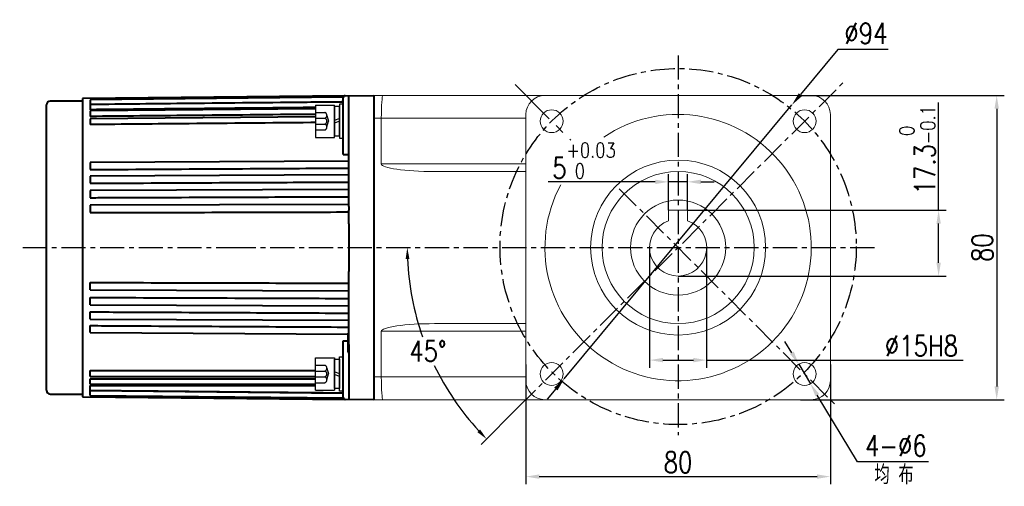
# Model space of a CAD drawing. Header units: inches. Extents: x -753 to 5070, y -3075 to 1581.
# Tile 24 of 178: x 988 to 1247, y -1392 to -1269. Entities that reach past the tile are written whole.
import ezdxf

# ---------------------------------------------------------------- set-up
doc = ezdxf.new("R2010")
doc.units = ezdxf.units.IN
doc.header["$LTSCALE"] = 10
doc.header["$MEASUREMENT"] = 0
doc.linetypes.add('CENTER', pattern=[10.16, 6.35, -1.27, 1.27, -1.27])
doc.linetypes.add('HIDDEN', pattern=[1.905, 1.27, -0.635])
for name, color, linetype in [('1轮廓实线层', 7, 'Continuous'), ('3中心线层', 1, 'CENTER'), ('4虚线层', 6, 'HIDDEN'), ('6文字层', 3, 'Continuous'), ('7标注层', 4, 'Continuous')]:
    doc.layers.add(name, color=color, linetype=linetype)
doc.layers.add('图层2', color=4, linetype='Continuous', lineweight=40)
doc.styles.add('PC_TEXTSTYLE', font='isocp.shx', dxfattribs={"width": 0.8, "bigfont": 'HZFS.SHX'})
doc.styles.add('TH_GBDIM', font='romans.shx', dxfattribs={"width": 0.8, "bigfont": 'gbcbig.shx'})
doc.dimstyles.new('TH_GBDIM', dxfattribs={"dimtxt": 3.5, "dimasz": 2.5, "dimexe": 2, "dimexo": 0, "dimgap": 1, "dimtad": 1, "dimdec": 4, "dimdsep": 46, "dimtxsty": 'TH_GBDIM', "dimcen": 0.09, "dimclrd": 4, "dimclre": 4, "dimclrt": 3, "dimadec": 0, "dimazin": 0, "dimtfac": 1, "dimtdec": 4, "dimtmove": 0, "dimatfit": 3, "dimfxl": 1, "dimtzin": 0, "dimarcsym": 0})
doc.dimstyles.new('角度标注', dxfattribs={"dimtxt": 3.5, "dimasz": 3, "dimexe": 2, "dimexo": 0, "dimgap": 1, "dimtad": 1, "dimtih": 1, "dimtoh": 1, "dimdsep": 46, "dimtxsty": 'PC_TEXTSTYLE', "dimsah": 1, "dimcen": 0.09, "dimclrd": 4, "dimclrt": 3, "dimadec": 0, "dimazin": 0, "dimtfac": 0.7, "dimtmove": 0, "dimatfit": 0, "dimfxl": 1, "dimtzin": 0, "dimarcsym": 0})

# ---------------------------------------------------------------- blocks, each defined once
blk = doc.blocks.new('*D264')
at = {"layer": '7标注层', "color": 4, "lineweight": -2, "transparency": 16777216}
for p, q in [((1193.48, -1289.35), (1247, -1289.35)), ((1245, -1292.85), (1245, -1365.85)), ((1193.48, -1369.35), (1247, -1369.35))]:
    blk.add_line(p, q, dxfattribs=at)
at = {"layer": '7标注层', "color": 4, "transparency": 16777216}
for points in [[(1244.42, -1292.85), (1245.58, -1292.85), (1245, -1289.35)], [(1244.42, -1365.85), (1245.58, -1365.85), (1245, -1369.35)]]:
    blk.add_solid(points, dxfattribs=at)
at = {"layer": 'Defpoints', "color": 0, "transparency": 16777216}
for p in [(1193.48, -1289.35), (1193.48, -1369.35), (1245, -1369.35)]:
    blk.add_point(p, dxfattribs=at)
at = {"layer": '7标注层', "color": 3, "transparency": 16777216, "insert": (1241.25, -1329.35), "char_height": 5.5, "attachment_point": 5, "rotation": 90, "style": 'TH_GBDIM'}
blk.add_mtext('{80}{}{}', dxfattribs=at)
blk = doc.blocks.new('*D265')
at = {"layer": '7标注层', "color": 4, "lineweight": -2, "transparency": 16777216}
for p, q in [((1121.28, -1360.06), (1121.28, -1391.57)), ((1201.28, -1360.06), (1201.28, -1391.57)), ((1124.78, -1389.57), (1197.78, -1389.57))]:
    blk.add_line(p, q, dxfattribs=at)
at = {"layer": '7标注层', "color": 4, "transparency": 16777216}
for points in [[(1124.78, -1388.99), (1124.78, -1390.15), (1121.28, -1389.57)], [(1197.78, -1388.99), (1197.78, -1390.15), (1201.28, -1389.57)]]:
    blk.add_solid(points, dxfattribs=at)
at = {"layer": 'Defpoints', "color": 0, "transparency": 16777216}
for p in [(1121.28, -1360.06), (1201.28, -1360.06), (1201.28, -1389.57)]:
    blk.add_point(p, dxfattribs=at)
at = {"layer": '7标注层', "color": 3, "transparency": 16777216, "insert": (1161.28, -1385.82), "char_height": 5.5, "attachment_point": 5, "style": 'TH_GBDIM'}
blk.add_mtext('{80}{}{}', dxfattribs=at)
blk = doc.blocks.new('*D266')
at = {"layer": '7标注层', "color": 4, "lineweight": -2, "transparency": 16777216}
for p, q in [((1191.17, -1357.02), (1189.36, -1354.02)), ((1192.97, -1360.01), (1196.06, -1365.16)), ((1208.42, -1385.71), (1197.86, -1368.16)), ((1227.1, -1385.71), (1208.42, -1385.71))]:
    blk.add_line(p, q, dxfattribs=at)
at = {"layer": '7标注层', "color": 4, "transparency": 16777216}
for points in [[(1191.67, -1356.71), (1190.67, -1357.32), (1192.97, -1360.01)], [(1198.36, -1367.86), (1197.36, -1368.46), (1196.06, -1365.16)]]:
    blk.add_solid(points, dxfattribs=at)
at = {"layer": 'Defpoints', "color": 0, "transparency": 16777216}
for p in [(1192.97, -1360.01), (1196.06, -1365.16)]:
    blk.add_point(p, dxfattribs=at)
at = {"layer": '7标注层', "color": 3, "transparency": 16777216, "insert": (1218.51, -1381.46), "char_height": 5.5, "attachment_point": 5, "style": 'TH_GBDIM'}
blk.add_mtext('{4-∅6}{}{}', dxfattribs=at)
blk = doc.blocks.new('*D267')
at = {"layer": '7标注层', "color": 4, "lineweight": -2, "transparency": 16777216}
for p, q in [((1203.27, -1277.29), (1193.43, -1289.14)), ((1216.51, -1277.29), (1203.27, -1277.29)), ((1131.37, -1363.84), (1191.19, -1291.83)), ((1129.13, -1366.53), (1126.9, -1369.23))]:
    blk.add_line(p, q, dxfattribs=at)
at = {"layer": '7标注层', "color": 4, "transparency": 16777216}
for points in [[(1192.98, -1288.77), (1193.88, -1289.51), (1191.19, -1291.83)], [(1128.69, -1366.16), (1129.58, -1366.91), (1131.37, -1363.84)]]:
    blk.add_solid(points, dxfattribs=at)
at = {"layer": 'Defpoints', "color": 0, "transparency": 16777216}
for p in [(1191.19, -1291.83), (1131.37, -1363.84)]:
    blk.add_point(p, dxfattribs=at)
at = {"layer": '7标注层', "color": 3, "transparency": 16777216, "insert": (1210.64, -1273.04), "char_height": 5.5, "attachment_point": 5, "style": 'TH_GBDIM'}
blk.add_mtext('{∅94}{}{}', dxfattribs=at)
blk = doc.blocks.new('*D268')
at = {"layer": '7标注层', "color": 4, "lineweight": -2, "transparency": 16777216}
for p, q in [((1158.78, -1319.55), (1158.78, -1310.07)), ((1163.78, -1319.55), (1163.78, -1310.07)), ((1155.28, -1312.07), (1127.1, -1312.07)), ((1163.78, -1312.07), (1158.78, -1312.07)), ((1167.28, -1312.07), (1170.78, -1312.07))]:
    blk.add_line(p, q, dxfattribs=at)
at = {"layer": '7标注层', "color": 4, "transparency": 16777216}
for points in [[(1155.28, -1311.49), (1155.28, -1312.66), (1158.78, -1312.07)], [(1167.28, -1311.49), (1167.28, -1312.66), (1163.78, -1312.07)]]:
    blk.add_solid(points, dxfattribs=at)
at = {"layer": 'Defpoints', "color": 0, "transparency": 16777216}
for p in [(1163.78, -1312.07), (1158.78, -1319.55), (1163.78, -1319.55)]:
    blk.add_point(p, dxfattribs=at)
at = {"layer": '7标注层', "color": 3, "transparency": 16777216, "insert": (1136.54, -1306.49), "char_height": 5.5, "attachment_point": 5, "style": 'TH_GBDIM'}
blk.add_mtext('{5}{}{\\H0.7143x;\\S+0.03^  0;}', dxfattribs=at)
blk = doc.blocks.new('*D269')
at = {"layer": '7标注层', "color": 4, "lineweight": -2, "transparency": 16777216}
for p, q in [((1153.78, -1329.35), (1153.78, -1360.94)), ((1168.78, -1329.35), (1168.78, -1360.94)), ((1157.28, -1358.94), (1165.28, -1358.94)), ((1168.78, -1358.94), (1236.17, -1358.94))]:
    blk.add_line(p, q, dxfattribs=at)
at = {"layer": '7标注层', "color": 4, "transparency": 16777216}
for points in [[(1157.28, -1358.36), (1157.28, -1359.52), (1153.78, -1358.94)], [(1165.28, -1358.36), (1165.28, -1359.52), (1168.78, -1358.94)]]:
    blk.add_solid(points, dxfattribs=at)
at = {"layer": 'Defpoints', "color": 0, "transparency": 16777216}
for p in [(1153.78, -1329.35), (1168.78, -1329.35), (1168.78, -1358.94)]:
    blk.add_point(p, dxfattribs=at)
at = {"layer": '7标注层', "color": 3, "transparency": 16777216, "insert": (1225.22, -1355.19), "char_height": 5.5, "attachment_point": 5, "style": 'TH_GBDIM'}
blk.add_mtext('\\A1;%%c15H8', dxfattribs=at)
blk = doc.blocks.new('*D270')
at = {"layer": '7标注层', "color": 4, "lineweight": -2, "transparency": 16777216}
for p, q in [((1229.73, -1319.55), (1229.73, -1291.21)), ((1163.78, -1319.55), (1231.73, -1319.55)), ((1229.73, -1333.35), (1229.73, -1323.05)), ((1161.28, -1336.85), (1231.73, -1336.85))]:
    blk.add_line(p, q, dxfattribs=at)
at = {"layer": '7标注层', "color": 4, "transparency": 16777216}
for points in [[(1229.15, -1323.05), (1230.31, -1323.05), (1229.73, -1319.55)], [(1229.15, -1333.35), (1230.31, -1333.35), (1229.73, -1336.85)]]:
    blk.add_solid(points, dxfattribs=at)
at = {"layer": 'Defpoints', "color": 0, "transparency": 16777216}
for p in [(1163.78, -1319.55), (1161.28, -1336.85), (1229.73, -1336.85)]:
    blk.add_point(p, dxfattribs=at)
at = {"layer": '7标注层', "color": 3, "transparency": 16777216, "insert": (1224.15, -1303.63), "char_height": 5.5, "attachment_point": 5, "rotation": 90, "style": 'TH_GBDIM'}
blk.add_mtext('17.3{\\H0.7143x;\\S 0^ -0.1;}', dxfattribs=at)
blk = doc.blocks.new('*D271')
at = {"layer": '7标注层', "color": 0, "lineweight": -2, "transparency": 16777216}
blk.add_line((1119.28, -1371.35), (1109.54, -1381.09), dxfattribs=at)
at = {"layer": '7标注层', "color": 4, "lineweight": -2, "transparency": 16777216}
for start, end in [(182.4152, 199.2685), (205.8089, 222.5848)]:
    blk.add_arc((1161.28, -1329.35), 71.17, start, end, dxfattribs=at)
at = {"layer": '7标注层', "color": 4, "transparency": 16777216}
for points in [[(1089.67, -1332.36), (1090.67, -1332.34), (1090.11, -1329.35)], [(1109.24, -1377.17), (1108.52, -1377.86), (1110.95, -1379.68)]]:
    blk.add_solid(points, dxfattribs=at)
at = {"layer": 'Defpoints', "color": 0, "transparency": 16777216}
for p in [(1204.77, -1285.86), (988.25, -1329.35), (1214.04, -1329.35), (1092.53, -1347.77), (1119.28, -1371.35)]:
    blk.add_point(p, dxfattribs=at)
at = {"layer": '7标注层', "color": 3, "transparency": 16777216, "insert": (1095.53, -1356.59), "char_height": 5.5, "attachment_point": 5, "style": 'TH_GBDIM'}
blk.add_mtext('45°', dxfattribs=at)
blk = doc.blocks.new('GB93_5_0.65_R')
at = {"layer": '1轮廓实线层'}
for p, q in [((3.85, 1.3), (-3.85, 1.3)), ((-3.85, 1.3), (-3.85, 0)), ((-3.85, 0), (3.85, 0)), ((0, 0), (-0.56, 1.3)), ((0.7, 0), (0.14, 1.3)), ((3.85, 0), (3.85, 1.3))]:
    blk.add_line(p, q, dxfattribs=at)

msp = doc.modelspace()

# ---------------------------------------------------------------- linework, layer by layer
at = {"color": 7, "linetype": 'Continuous', "lineweight": 15}
for p, q in [((1158.782, -1322.281), (1158.782, -1319.552)), ((1158.782, -1319.552), (1163.782, -1319.552)), ((1163.782, -1319.552), (1163.782, -1321.228))]:
    msp.add_line(p, q, dxfattribs=at)
for radius in [23, 20, 12.5, 12.5]:
    msp.add_circle((1161.282, -1329.352), radius, dxfattribs=at)
for radius, start, end in [(35, 151.84956, 123.93059), (7.5, 109.47122, 70.52878)]:
    msp.add_arc((1161.282, -1329.352), radius, start, end, dxfattribs=at)
for points, knots in [([(1158.782, -1319.713), (1158.782, -1319.976), (1158.782, -1320.326), (1158.782, -1320.678), (1158.782, -1320.766), (1158.782, -1321.271), (1158.782, -1321.776), (1158.782, -1322.281)], [0, 0, 0, 0, 0.7491555, 1, 1, 1, 2.4345731, 2.4345731, 2.4345731, 2.4345731]), ([(1163.782, -1322.281), (1163.782, -1322.193), (1163.782, -1321.841), (1163.782, -1321.491), (1163.782, -1321.228)], [0, 0, 0, 0, 0.25084452, 1, 1, 1, 1])]:
    msp.add_open_spline(points, degree=3, knots=knots, dxfattribs=at)
at = {"layer": '1轮廓实线层', "color": 7, "linetype": 'Continuous', "lineweight": 15}
for p, q in [((1081.283, -1289.353), (1083.715, -1289.353)), ((1083.715, -1289.353), (1126.283, -1289.353)), ((1196.282, -1289.353), (1126.283, -1289.353)), ((1083.283, -1295.353), (1081.283, -1295.353)), ((1121.283, -1295.353), (1083.283, -1295.353)), ((1083.283, -1307.353), (1083.283, -1295.353)), ((1121.283, -1294.353), (1121.283, -1364.352)), ((1201.282, -1364.352), (1201.282, -1294.353)), ((1083.283, -1307.353), (1121.283, -1307.353)), ((1121.283, -1309.353), (1097.245, -1309.353)), ((1097.245, -1349.352), (1121.283, -1349.352)), ((1083.283, -1351.352), (1083.283, -1363.352)), ((1121.283, -1351.352), (1083.283, -1351.352)), ((1081.283, -1363.352), (1083.283, -1363.352)), ((1083.283, -1363.352), (1121.283, -1363.352)), ((1083.715, -1369.352), (1081.283, -1369.352)), ((1126.283, -1369.352), (1083.715, -1369.352)), ((1126.283, -1369.352), (1196.282, -1369.352))]:
    msp.add_line(p, q, dxfattribs=at)
at = {"layer": '1轮廓实线层'}
for p, q in [((1065.983, -1291.873), (1070.983, -1291.873)), ((1065.983, -1291.873), (1065.983, -1300.373)), ((1070.983, -1300.373), (1070.983, -1291.873)), ((1073.283, -1291.623), (1072.283, -1291.623)), ((1072.283, -1291.623), (1072.283, -1293.473)), ((1072.283, -1293.473), (1072.283, -1298.773)), ((1073.283, -1298.773), (1073.283, -1293.473)), ((1072.283, -1298.773), (1072.283, -1300.623)), ((1073.283, -1300.623), (1073.283, -1298.773)), ((1065.983, -1300.373), (1070.983, -1300.373)), ((1072.283, -1300.623), (1073.283, -1300.623)), ((1065.983, -1366.833), (1065.983, -1358.333)), ((1065.983, -1358.333), (1070.983, -1358.333)), ((1070.983, -1358.333), (1070.983, -1366.833)), ((1072.283, -1359.933), (1072.283, -1358.083)), ((1072.283, -1358.083), (1073.283, -1358.083)), ((1073.283, -1358.083), (1073.283, -1359.933)), ((1072.283, -1365.233), (1072.283, -1359.933)), ((1073.283, -1359.933), (1073.283, -1365.233)), ((1072.283, -1367.083), (1072.283, -1365.233)), ((1065.983, -1366.833), (1070.983, -1366.833)), ((1073.283, -1367.083), (1072.283, -1367.083))]:
    msp.add_line(p, q, dxfattribs=at)
at = {"layer": '1轮廓实线层', "color": 7, "linetype": 'Continuous', "lineweight": 15}
for centre in [(1128.049, -1296.119), (1194.516, -1296.119), (1128.049, -1362.586), (1194.516, -1362.586)]:
    msp.add_circle(centre, 3, dxfattribs=at)
for centre, start, end in [((1126.283, -1294.353), 90, 180), ((1196.282, -1294.353), 0, 90), ((1126.283, -1364.352), 180, 270), ((1196.282, -1364.352), 270, 0)]:
    msp.add_arc(centre, 5, start, end, dxfattribs=at)
for centre, major_axis, ratio, start_param, end_param in [((1083.715, -1295.353), (0, -6), 0.0719933, 3.1415927, 4.712389), ((1097.245, -1307.353), (-13.962, 0), 0.1432442, 0, 1.5707963), ((1097.245, -1351.352), (13.962, 0), 0.1432442, 1.5707963, 3.1415927), ((1083.715, -1363.352), (0, -6), 0.0719933, 4.712389, 6.2831853)]:
    msp.add_ellipse(centre, major_axis=major_axis, ratio=ratio, start_param=start_param, end_param=end_param, dxfattribs=at)
at = {"layer": '3中心线层', "ltscale": 0.1}
for p, q in [((1161.282, -1278.83), (1161.282, -1378.675)), ((1119.282, -1371.353), (1204.77, -1285.865)), ((1145.794, -1313.864), (1202.439, -1370.509)), ((989.041, -1329.353), (1043.954, -1329.352)), ((1043.954, -1329.352), (1214.036, -1329.352))]:
    msp.add_line(p, q, dxfattribs=at)
at = {"layer": '3中心线层', "ltscale": 0.2}
msp.add_line((1118.419, -1286.489), (1133.077, -1301.147), dxfattribs=at)
at = {"layer": '3中心线层', "ltscale": 0.1}
msp.add_circle((1161.282, -1329.081), 46.808, dxfattribs=at)
at = {"layer": '4虚线层'}
for p, q in [((1065.983, -1293.833), (1068.483, -1293.833)), ((1065.983, -1295.359), (1068.483, -1295.359)), ((1068.983, -1294.596), (1069.433, -1296.123)), ((1068.983, -1297.649), (1069.433, -1296.123)), ((1065.983, -1296.886), (1068.483, -1296.886)), ((1065.983, -1298.413), (1068.483, -1298.413)), ((1065.983, -1360.293), (1068.483, -1360.293)), ((1065.983, -1361.819), (1068.483, -1361.819)), ((1065.983, -1363.346), (1068.483, -1363.346)), ((1068.983, -1361.056), (1069.433, -1362.583)), ((1068.983, -1364.109), (1069.433, -1362.583)), ((1065.983, -1364.873), (1068.483, -1364.873))]:
    msp.add_line(p, q, dxfattribs=at)
for centre in [(1068.15, -1294.596), (1068.15, -1296.123), (1068.15, -1297.649), (1068.15, -1361.056), (1068.15, -1362.583), (1068.15, -1364.109)]:
    msp.add_arc(centre, 0.833, 293.54865, 66.45135, dxfattribs=at)
at = {"layer": '图层2', "color": 0}
for p, q in [((1004.783, -1290.853), (996.283, -1290.853)), ((1073.754, -1289.431), (1004.783, -1290.153)), ((1004.783, -1290.153), (1004.783, -1368.553)), ((1073.295, -1289.817), (1006.783, -1290.488)), ((1006.783, -1290.488), (1006.783, -1291.739)), ((1073.283, -1291.107), (1006.783, -1291.756)), ((1073.283, -1304.851), (1073.283, -1289.931)), ((1073.283, -1295.43), (1073.283, -1289.931)), ((1073.778, -1289.431), (1081.283, -1289.353)), ((1074.783, -1318.56), (1074.783, -1289.42)), ((1081.283, -1289.353), (1081.283, -1369.353)), ((995.283, -1366.853), (995.283, -1291.853)), ((1006.783, -1291.756), (1006.783, -1293.107)), ((1065.983, -1292.874), (1006.783, -1293.425)), ((1006.783, -1293.425), (1006.783, -1294.872)), ((1065.983, -1294.958), (1006.783, -1295.477)), ((1006.783, -1295.477), (1006.783, -1297.015)), ((1074.783, -1306.616), (1006.783, -1307.003)), ((1006.783, -1307.003), (1006.783, -1308.837)), ((1074.783, -1310.233), (1006.783, -1310.556)), ((1006.783, -1310.556), (1006.783, -1312.444)), ((1074.783, -1314.05), (1006.783, -1314.305)), ((1006.783, -1314.305), (1006.783, -1316.235)), ((1074.783, -1318.023), (1006.783, -1318.207)), ((1006.783, -1318.207), (1006.783, -1320.171)), ((1074.783, -1318.56), (1074.783, -1319.486)), ((1074.783, -1323.089), (1074.783, -1319.486)), ((1074.783, -1323.089), (1074.783, -1335.617)), ((1074.783, -1339.22), (1074.783, -1335.617)), ((1006.783, -1340.498), (1006.783, -1338.535)), ((1074.783, -1339.941), (1074.783, -1339.22)), ((1074.783, -1340.233), (1074.783, -1339.941)), ((1074.804, -1369.285), (1074.783, -1340.233)), ((1006.783, -1340.498), (1074.783, -1340.682)), ((1006.783, -1344.401), (1006.783, -1342.47)), ((1006.783, -1344.401), (1074.786, -1344.656)), ((1006.783, -1348.149), (1006.783, -1346.262)), ((1006.783, -1348.149), (1074.789, -1348.472)), ((1006.783, -1351.703), (1006.783, -1349.868)), ((1006.783, -1351.703), (1074.483, -1352.088)), ((1074.483, -1351.853), (1074.483, -1356.853)), ((1074.783, -1351.853), (1074.483, -1351.853)), ((1073.283, -1368.775), (1073.283, -1353.855)), ((1074.483, -1356.853), (1074.783, -1356.853)), ((1006.783, -1363.229), (1006.783, -1361.691)), ((1006.783, -1361.691), (1065.983, -1361.691)), ((1006.783, -1363.229), (1065.983, -1363.27)), ((1073.283, -1368.775), (1073.283, -1363.275)), ((1006.783, -1365.28), (1006.783, -1363.833)), ((1006.783, -1363.833), (1065.983, -1363.833)), ((1006.783, -1365.28), (1065.983, -1365.28)), ((1006.783, -1366.949), (1006.783, -1365.598)), ((1006.783, -1365.598), (1065.983, -1365.598)), ((996.283, -1367.853), (1004.783, -1367.853)), ((1004.783, -1368.553), (1073.755, -1369.274)), ((1006.783, -1366.949), (1073.283, -1367.598)), ((1006.783, -1368.217), (1006.783, -1366.966)), ((1006.783, -1368.217), (1073.296, -1368.889)), ((1070.483, -1368.86), (1073.295, -1368.889)), ((1070.483, -1369.24), (1073.754, -1369.274)), ((1081.283, -1369.353), (1073.778, -1369.275))]:
    msp.add_line(p, q, dxfattribs=at)
for centre, radius, start, end in [((996.283, -1291.853), 1, 90, 180), ((1073.783, -1289.931), 0.5, 90.595, 180), ((996.283, -1366.853), 1, 180, 270), ((1073.783, -1368.775), 0.5, 180, 269.405)]:
    msp.add_arc(centre, radius, start, end, dxfattribs=at)
for points, knots in [([(1073.283, -1291.067), (1073.116, -1291.069), (1072.95, -1291.071), (1070.117, -1291.099), (1067.451, -1291.126), (1054.12, -1291.261), (1043.455, -1291.369), (1024.121, -1291.564), (1015.452, -1291.652), (1006.783, -1291.739)], [0, 0, 0, 0, 0.0075101, 0.0075101, 0.1277916, 0.1277916, 0.6089175, 0.6089175, 1, 1, 1, 1]), ([(1065.983, -1292.529), (1065.584, -1292.533), (1065.184, -1292.537), (1054.12, -1292.645), (1043.455, -1292.749), (1024.121, -1292.938), (1015.452, -1293.022), (1006.783, -1293.107)], [0.05636881, 0.05636881, 0.05636881, 0.05636881, 0.07547032, 0.07547032, 0.58545756, 0.58545756, 1, 1, 1, 1]), ([(1065.983, -1294.32), (1065.584, -1294.324), (1065.184, -1294.328), (1054.12, -1294.431), (1043.455, -1294.53), (1024.121, -1294.71), (1015.452, -1294.791), (1006.783, -1294.872)], [0.04917068, 0.04917068, 0.04917068, 0.04917068, 0.0684179, 0.0684179, 0.58229538, 0.58229538, 1, 1, 1, 1]), ([(1065.983, -1296.495), (1065.584, -1296.499), (1065.184, -1296.502), (1054.12, -1296.599), (1043.455, -1296.693), (1024.121, -1296.862), (1015.452, -1296.939), (1006.783, -1297.015)], [0.05240485, 0.05240485, 0.05240485, 0.05240485, 0.0715866, 0.0715866, 0.58371617, 0.58371617, 1, 1, 1, 1]), ([(1006.783, -1308.837), (1007.45, -1308.833), (1008.116, -1308.829), (1011.449, -1308.81), (1014.115, -1308.795), (1027.446, -1308.719), (1038.111, -1308.659), (1057.445, -1308.548), (1066.114, -1308.499), (1074.783, -1308.45)], [0, 0, 0, 0, 0.0294069, 0.0294069, 0.1470347, 0.1470347, 0.6175457, 0.6175457, 1, 1, 1, 1]), ([(1006.783, -1312.444), (1007.45, -1312.44), (1008.116, -1312.437), (1011.449, -1312.421), (1014.115, -1312.409), (1027.446, -1312.345), (1038.111, -1312.295), (1057.445, -1312.203), (1066.114, -1312.162), (1074.783, -1312.121)], [0, 0, 0, 0, 0.0294069, 0.0294069, 0.1470347, 0.1470347, 0.6175457, 0.6175457, 1, 1, 1, 1]), ([(1006.783, -1316.235), (1007.45, -1316.233), (1008.116, -1316.23), (1011.449, -1316.218), (1014.115, -1316.208), (1027.446, -1316.158), (1038.111, -1316.118), (1057.445, -1316.045), (1066.114, -1316.013), (1074.783, -1315.98)], [0, 0, 0, 0, 0.0294069, 0.0294069, 0.1470347, 0.1470347, 0.6175457, 0.6175457, 1, 1, 1, 1]), ([(1006.783, -1320.171), (1007.45, -1320.169), (1008.116, -1320.167), (1011.449, -1320.158), (1014.115, -1320.151), (1027.446, -1320.115), (1038.111, -1320.086), (1057.445, -1320.034), (1066.114, -1320.01), (1074.783, -1319.987)], [0, 0, 0, 0, 0.0294069, 0.0294069, 0.1470347, 0.1470347, 0.6175457, 0.6175457, 1, 1, 1, 1]), ([(1006.783, -1338.535), (1007.45, -1338.536), (1008.116, -1338.538), (1011.449, -1338.547), (1014.115, -1338.554), (1027.446, -1338.591), (1038.111, -1338.619), (1053.278, -1338.66), (1057.781, -1338.673), (1062.283, -1338.685), (1062.283, -1338.685), (1062.283, -1338.685), (1062.283, -1338.685), (1066.45, -1338.696), (1070.616, -1338.707), (1074.783, -1338.719)], [0, 0, 0, 0, 0.0360301, 0.0360301, 0.1801506, 0.1801506, 0.7566326, 0.7566326, 1, 1, 1, 1.0000014, 1.0000014, 1.0000014, 1.2252252, 1.2252252, 1.2252252, 1.2252252]), ([(1006.783, -1342.47), (1007.45, -1342.473), (1008.116, -1342.475), (1011.449, -1342.488), (1014.115, -1342.498), (1027.446, -1342.548), (1038.111, -1342.588), (1053.278, -1342.644), (1057.781, -1342.661), (1062.283, -1342.678), (1062.283, -1342.678), (1062.283, -1342.678), (1062.283, -1342.678), (1066.45, -1342.694), (1070.618, -1342.709), (1074.785, -1342.725)], [0, 0, 0, 0, 0.0360301, 0.0360301, 0.1801506, 0.1801506, 0.7566326, 0.7566326, 1, 1, 1, 1.0000019, 1.0000019, 1.0000019, 1.2252569, 1.2252569, 1.2252569, 1.2252569]), ([(1006.783, -1346.262), (1007.45, -1346.265), (1008.116, -1346.268), (1011.449, -1346.284), (1014.115, -1346.297), (1027.446, -1346.36), (1038.111, -1346.411), (1053.278, -1346.483), (1057.781, -1346.504), (1062.283, -1346.525), (1062.283, -1346.525), (1062.283, -1346.525), (1062.283, -1346.525), (1066.451, -1346.545), (1070.619, -1346.565), (1074.788, -1346.585)], [0, 0, 0, 0, 0.0360301, 0.0360301, 0.1801506, 0.1801506, 0.7566326, 0.7566326, 1, 1, 1, 1.0000024, 1.0000024, 1.0000024, 1.2253058, 1.2253058, 1.2253058, 1.2253058]), ([(1006.783, -1349.868), (1007.45, -1349.872), (1008.116, -1349.876), (1011.449, -1349.895), (1014.115, -1349.91), (1027.446, -1349.986), (1038.111, -1350.047), (1053.278, -1350.133), (1057.781, -1350.159), (1062.283, -1350.185), (1062.283, -1350.185), (1062.283, -1350.185), (1062.283, -1350.185), (1066.452, -1350.208), (1070.621, -1350.232), (1074.79, -1350.256)], [0, 0, 0, 0, 0.0360301, 0.0360301, 0.1801506, 0.1801506, 0.7566326, 0.7566326, 1, 1, 1, 1.0000029, 1.0000029, 1.0000029, 1.2253524, 1.2253524, 1.2253524, 1.2253524]), ([(1073.283, -1367.638), (1071.283, -1367.618), (1069.283, -1367.598), (1067.283, -1367.577), (1067.283, -1367.577), (1067.283, -1367.577), (1067.283, -1367.577), (1066.45, -1367.569), (1065.617, -1367.561), (1054.12, -1367.444), (1043.455, -1367.337), (1024.121, -1367.141), (1015.452, -1367.054), (1006.783, -1366.966)], [-0.099177, -0.099177, -0.099177, -0.099177, -0.0000061, -0.0000061, -0.0000061, 0, 0, 0, 0.0412922, 0.0412922, 0.5701327, 0.5701327, 1, 1, 1, 1])]:
    msp.add_open_spline(points, degree=3, knots=knots, dxfattribs=at)
for points in [[(1073.283, -1304.851), (1073.783, -1304.859), (1074.283, -1304.866), (1074.783, -1304.874)], [(1073.283, -1353.855), (1073.683, -1353.848), (1074.083, -1353.842), (1074.483, -1353.836)]]:
    msp.add_open_spline(points, degree=3, dxfattribs=at)

# ---------------------------------------------------------------- block references
at = {"layer": '1轮廓实线层', "rotation": 89.99999999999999}
msp.add_blockref('GB93_5_0.65_R', (1072.283, -1296.123), dxfattribs=at)
at = {"layer": '1轮廓实线层', "xscale": -1, "rotation": 90.00000000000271}
msp.add_blockref('GB93_5_0.65_R', (1072.283, -1362.583), dxfattribs=at)

# ---------------------------------------------------------------- texts
at = {"layer": '6文字层', "insert": (1212.876, -1386.555), "char_height": 5, "width": 38.96783, "attachment_point": 1, "style": 'PC_TEXTSTYLE'}
msp.add_mtext('{\\C3;均 布}', dxfattribs=at)

# ---------------------------------------------------------------- dimensions: what is measured, and where the dimension line sits
at = {"layer": '7标注层'}
for p1, p2, text, picture, middle in [((1131.371, -1363.842), (1191.193, -1291.833), '{<>}{}{}', '*D267', (1210.639, -1277.293)), ((1192.971, -1360.015), (1196.062, -1365.157), '{4-<>}{}{}', '*D266', (1218.509, -1385.713))]:
    dim = msp.add_diameter_dim_2p(p1=p1, p2=p2, text=text, dimstyle='TH_GBDIM', override={"dimtxt": 5.5, "dimasz": 3.5, "dimgap": 1.5, "dimtoh": 1, "dimdec": 0}, dxfattribs=at)
    dim.commit()
    dim.dimension.update_dxf_attribs({"geometry": picture, "text_midpoint": middle, "dimtype": 163})
dim = msp.add_angular_dim_2l(base=(1092.533, -1347.774), line1=((988.252, -1329.352), (1214.036, -1329.352)), line2=((1119.282, -1371.353), (1204.77, -1285.865)), dimstyle='角度标注', override={"dimtxt": 5.5, "dimasz": 3, "dimgap": 1, "dimtad": 1, "dimjust": 0, "dimdec": 0, "dimlfac": 1, "dimtxsty": 'TH_GBDIM', "dimse1": 0, "dimse2": 0, "dimsd1": 0, "dimsd2": 0, "dimadec": 0}, dxfattribs=at)
dim.commit()
dim.dimension.update_dxf_attribs({"geometry": '*D271', "text_midpoint": (1095.526, -1356.589)})
for base, p1, p2, text, override, picture, middle in [((1244.998, -1369.352), (1193.476, -1289.353), (1193.476, -1369.352), '{<>}{}{}', {"dimtxt": 5.5, "dimasz": 3.5, "dimdec": 1, "dimadec": 1}, '*D264', (1244.998, -1329.352)), ((1229.729, -1336.852), (1163.782, -1319.552), (1161.282, -1336.852), '<>{\\H0.7143x;\\S 0^ -0.1;}', {"dimtxt": 5.5, "dimasz": 3.5, "dimgap": 1, "dimtad": 1, "dimjust": 0, "dimdec": 1, "dimlfac": 1, "dimse1": 0, "dimse2": 0, "dimsd1": 0, "dimsd2": 0, "dimadec": 1}, '*D270', (1229.729, -1303.633))]:
    dim = msp.add_linear_dim(base=base, p1=p1, p2=p2, angle=90, text=text, dimstyle='TH_GBDIM', override=override, dxfattribs=at)
    dim.commit()
    dim.dimension.update_dxf_attribs({"geometry": picture, "text_midpoint": middle, "dimtype": 160})
for base, p1, p2, text, override, picture, middle in [((1163.782, -1312.073), (1158.782, -1319.552), (1163.782, -1319.552), '{<>}{}{\\H0.7143x;\\S+0.03^  0;}', {"dimtxt": 5.5, "dimasz": 3.5, "dimdec": 1, "dimadec": 1}, '*D268', (1136.539, -1312.073)), ((1168.782, -1358.94), (1153.782, -1329.352), (1168.782, -1329.352), '\\A1;%%c<>H8', {"dimtxt": 5.5, "dimasz": 3.5, "dimgap": 1, "dimtad": 1, "dimjust": 0, "dimdec": 1, "dimlfac": 1, "dimse1": 0, "dimse2": 0, "dimsd1": 0, "dimsd2": 0, "dimadec": 1}, '*D269', (1225.215, -1358.94))]:
    dim = msp.add_linear_dim(base=base, p1=p1, p2=p2, text=text, dimstyle='TH_GBDIM', override=override, dxfattribs=at)
    dim.commit()
    dim.dimension.update_dxf_attribs({"geometry": picture, "text_midpoint": middle, "dimtype": 160})
dim = msp.add_linear_dim(base=(1201.282, -1389.57), p1=(1121.283, -1360.064), p2=(1201.282, -1360.064), text='{<>}{}{}', dimstyle='TH_GBDIM', override={"dimtxt": 5.5, "dimasz": 3.5, "dimdec": 1, "dimadec": 1}, dxfattribs=at)
dim.commit()
dim.dimension.update_dxf_attribs({"geometry": '*D265', "text_midpoint": (1161.282, -1385.82)})

doc.saveas('drawing.dxf')
